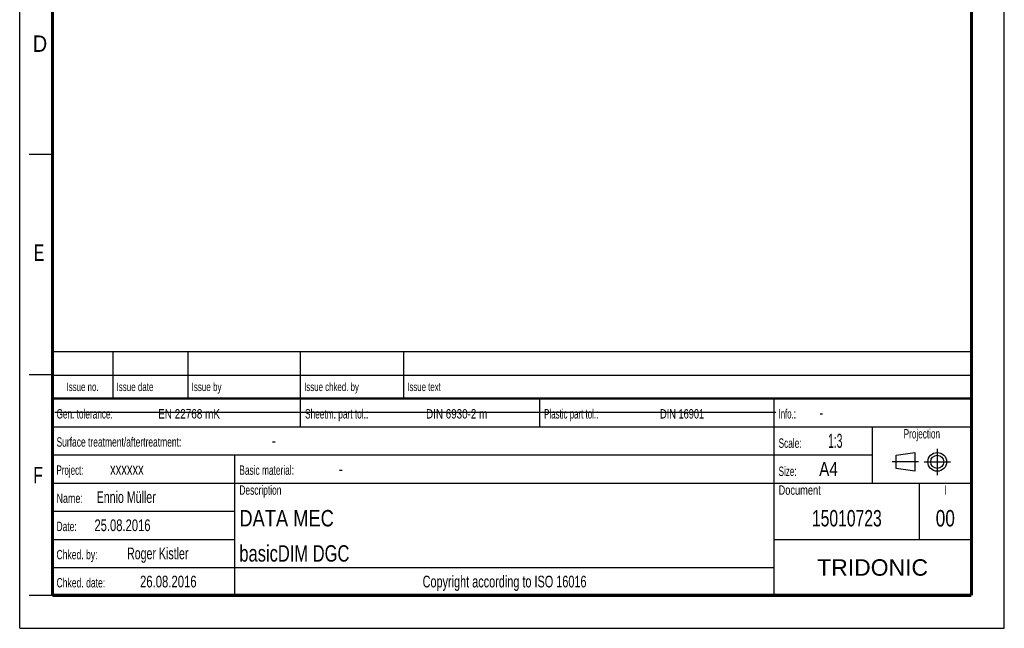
# Model space of a CAD drawing. Header units: millimetres. Extents: x 0 to 210, y 0 to 297.
# Tile 1 of 23: x 0 to 210, y 0 to 130. Entities that reach past the tile are written whole.
import ezdxf
from ezdxf.enums import TextEntityAlignment as Align

# ---------------------------------------------------------------- set-up
doc = ezdxf.new("R2010")
doc.units = ezdxf.units.MM
doc.header["$LTSCALE"] = 19.36
doc.linetypes.add('CENTER', pattern=[0.6, 0.375, -0.075, 0.075, -0.075])
doc.layers.get('0').update_dxf_attribs({"linetype": 'CONTINUOUS'})
doc.layers.add('DEFAULT_1', color=7, linetype='CENTER')
doc.layers.add('Z_NOTICE', color=7, linetype='CONTINUOUS')
doc.styles.add('TEXTSTYLE_2', font='txt', dxfattribs={"width": 0.75})
doc.styles.add('TEXTSTYLE_5', font='arial.ttf')

# ---------------------------------------------------------------- blocks, each defined once
blk = doc.blocks.new('SYMBOL_2_BL0', base_point=(192.31, 35.47))
at = {"color": 2, "linetype": 'CONTINUOUS'}
for p, q in [((186.91, 36.87), (190.91, 37.47)), ((186.91, 34.07), (186.91, 36.87)), ((190.91, 37.47), (190.91, 33.47)), ((190.91, 33.47), (186.91, 34.07))]:
    blk.add_line(p, q, dxfattribs=at)
for radius in [2, 1.4]:
    blk.add_circle((195.71, 35.47), radius, dxfattribs=at)
at = {"layer": 'DEFAULT_1', "color": 2, "linetype": 'CENTER'}
for p, q in [((195.71, 38.27), (195.71, 32.67)), ((191.71, 35.47), (186.11, 35.47)), ((192.91, 35.47), (198.5, 35.47))]:
    blk.add_line(p, q, dxfattribs=at)

msp = doc.modelspace()

# ---------------------------------------------------------------- linework, layer by layer
at = {"color": 2, "linetype": 'CONTINUOUS'}
for p, q in [((0, 0), (0, 297)), ((210, 0), (210, 297)), ((7, 101), (2, 101)), ((6.9136, 48.9602), (6.9136, 58.9602)), ((6.9136, 58.9602), (202.9136, 58.9602)), ((19.9136, 48.9602), (19.9136, 58.9602)), ((35.9136, 48.9602), (35.9136, 58.9602)), ((59.9136, 48.9602), (59.9136, 58.9602)), ((81.9136, 48.9602), (81.9136, 58.9602)), ((202.9136, 48.9602), (202.9136, 58.9602)), ((7, 54), (2, 54)), ((6.9136, 53.9602), (202.9136, 53.9602)), ((6.9135, 6.9601), (6.9135, 48.9601)), ((6.9135, 48.9601), (202.9135, 48.9601)), ((6.9136, 48.9602), (202.9136, 48.9602)), ((59.9135, 42.9601), (59.9135, 48.9601)), ((110.9135, 42.9601), (110.9135, 48.9601)), ((160.9135, 6.9601), (160.9135, 48.9601)), ((202.9135, 6.9601), (202.9135, 48.9601)), ((6.9135, 42.9601), (202.9135, 42.9601)), ((181.9135, 30.9601), (181.9135, 42.9601)), ((6.9135, 36.9601), (181.9135, 36.9601)), ((45.9135, 6.9601), (45.9135, 36.9601)), ((6.9135, 30.9601), (202.9135, 30.9601)), ((191.9135, 18.9601), (191.9135, 30.9601)), ((6.9135, 24.9601), (45.9135, 24.9601)), ((6.9135, 18.9601), (45.9135, 18.9601)), ((160.9135, 18.9601), (202.9135, 18.9601)), ((6.9135, 12.9601), (160.9135, 12.9601)), ((7, 7), (2, 7)), ((6.9135, 6.9601), (202.9135, 6.9601)), ((0, 0), (210, 0))]:
    msp.add_line(p, q, dxfattribs=at)
at = {"color": 7, "linetype": 'CONTINUOUS'}
msp.add_line((7.4681, 46.0424), (161.2681, 46.0424), dxfattribs=at)
for points, const_width in [([(7, 7), (7, 290)], 0.7), ([(203, 7), (203, 290)], 0.7), ([(7, 49), (203, 49)], 0.5), ([(7, 7), (203, 7)], 0.7)]:
    msp.add_lwpolyline(points, dxfattribs=dict(at, const_width=const_width))

# ---------------------------------------------------------------- block references
at = {"color": 2, "linetype": 'CONTINUOUS'}
msp.add_blockref('SYMBOL_2_BL0', (192.3051, 35.4697), dxfattribs=at)

# ---------------------------------------------------------------- texts
at = {"color": 5, "linetype": 'CONTINUOUS', "style": 'TEXTSTYLE_2'}
for s, width, p in [('D', 0.904762, (2.8073, 122.8572)), ('E', 0.714286, (3.0025, 78.3025)), ('F', 0.714286, (2.9222, 30.897))]:
    msp.add_text(s, height=3.5, dxfattribs=dict(at, width=width)).set_placement(p)
at = {"layer": 'Z_NOTICE', "color": 5, "linetype": 'CONTINUOUS', "style": 'TEXTSTYLE_2'}
for s, height, width, p in [('Issue date ', 1.8, 0.707792, (20.6636, 50.5602)), ('Issue by ', 1.8, 0.71164, (36.6636, 50.5602)), ('Issue chked. by', 1.8, 0.698413, (60.6636, 50.5602)), ('Issue text ', 1.8, 0.694805, (82.6636, 50.5602)), ('Gen. tolerance:', 2, 0.657143, (7.851, 44.7101)), ('EN 22768 mK', 2, 0.792208, (29.5296, 44.7101)), ('Sheetm. part tol.:', 2, 0.662698, (60.851, 44.7101)), ('DIN 6930-2 m', 2, 0.78373, (86.6725, 44.7101)), ('Plastic part tol.:', 2, 0.632275, (111.851, 44.7101)), ('DIN 16901', 2, 0.73545, (136.5772, 44.7101)), ('Info.: ', 2, 0.622449, (161.851, 44.7101)), ('-', 2.5, 0.714286, (170.5653, 44.7101)), ('Surface treatment/aftertreatment: ', 2, 0.67577, (7.851, 38.7101)), ('Scale:  ', 2, 0.660714, (161.851, 38.4601)), ('1:3', 3, 0.547619, (172.4225, 38.4601)), ('-', 2.5, 0.714286, (53.8034, 38.7101)), ('Project: ', 2, 0.634921, (7.851, 32.7101)), ('xxxxxx', 2.5, 0.714286, (19.2796, 32.7101)), ('Basic material: ', 2, 0.66369, (46.851, 32.7101)), ('-', 2.5, 0.714286, (68.0891, 32.7101)), ('Size: ', 2, 0.646825, (161.851, 32.4601)), (' A4', 3, 0.809524, (169.613, 32.4601)), ('Ennio Müller', 2.5, 0.677579, (16.4225, 26.7101)), ('Description', 2, 0.670996, (46.851, 28.4601)), ('Document', 2, 0.738095, (161.851, 28.4601)), ('Name: ', 2, 0.714286, (7.851, 26.7101)), ('25.08.2016', 2.5, 0.714286, (15.9463, 20.7101)), ('Date: ', 2, 0.674603, (7.851, 20.7101)), ('Chked. by: ', 2, 0.683983, (7.851, 14.7101)), ('Roger Kistler', 2.5, 0.677656, (22.8987, 14.7101)), ('Chked. date: ', 2, 0.684982, (7.851, 8.7101)), ('26.08.2016', 2.5, 0.721429, (25.6606, 8.7101))]:
    msp.add_text(s, height=height, dxfattribs=dict(at, width=width)).set_placement(p)
for s, height, width, p in [('Issue no.', 1.8, 0.698413, (13.4136, 50.5602)), ('Projection', 2, 0.652381, (192.4135, 40.4601)), ('I', 2, 0.642857, (197.4135, 28.4601)), ('Copyright according to ISO 16016', 2.5, 0.694196, (103.4135, 8.7101))]:
    msp.add_text(s, height=height, dxfattribs=dict(at, width=width)).set_placement(p, align=Align.CENTER)
at = {"layer": 'Z_NOTICE', "color": 7, "linetype": 'CONTINUOUS', "style": 'TEXTSTYLE_2'}
for s, width, p in [('DATA MEC', 0.833333, (46.851, 21.7101)), ('basicDIM DGC', 0.751984, (46.851, 14.2101))]:
    msp.add_text(s, height=3.5, dxfattribs=dict(at, width=width)).set_placement(p)
for s, width, p in [('15010723', 0.714286, (176.4135, 21.7101)), ('00', 0.785714, (197.4135, 21.7101))]:
    msp.add_text(s, height=3.5, dxfattribs=dict(at, width=width)).set_placement(p, align=Align.CENTER)
at = {"layer": 'Z_NOTICE', "color": 5, "linetype": 'CONTINUOUS', "style": 'TEXTSTYLE_5'}
msp.add_text('TRIDONIC', height=3.5, dxfattribs=at).set_placement((181.9135, 11.2101), align=Align.CENTER)

doc.saveas('drawing.dxf')
